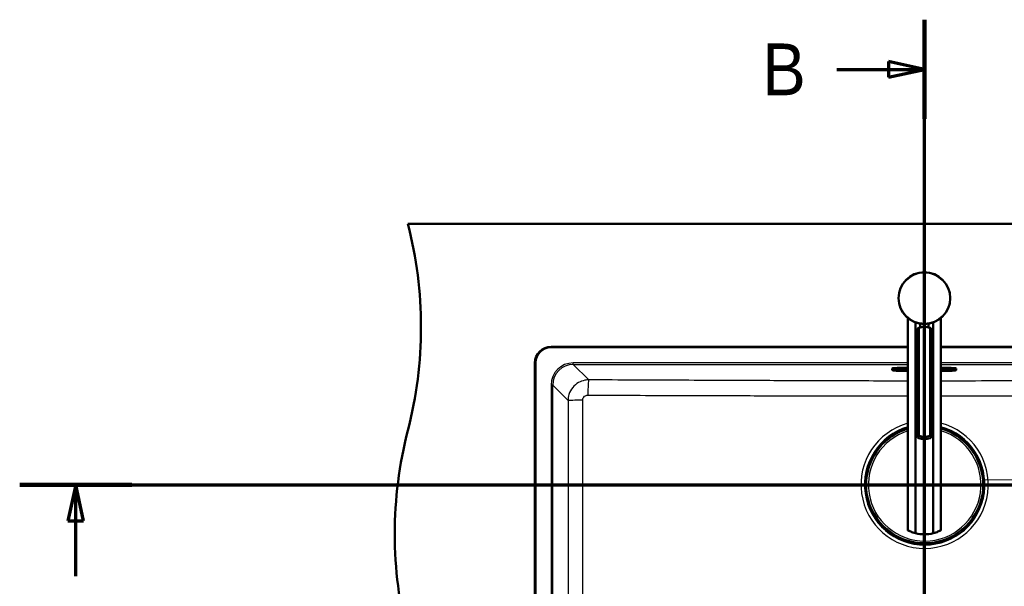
# Model space of a CAD drawing. Header units: millimetres. Extents: x 100 to 2000, y 93 to 4052.
# Tile 23 of 24: x 191 to 1144, y 3504 to 4052. Entities that reach past the tile are written whole.
import ezdxf

# ---------------------------------------------------------------- set-up
doc = ezdxf.new("R2010")
doc.units = ezdxf.units.MM
doc.header["$LTSCALE"] = 10
for name, color, linetype, lineweight in [('Section View Lines(ISO)', 7, 'Continuous', 70), ('Visible Edges(ISO)', 7, 'Continuous', 50), ('Visible Tangent Edges(ISO)', 7, 'Continuous', 25)]:
    doc.layers.add(name, color=color, linetype=linetype, lineweight=lineweight)
doc.styles.add('Text__5.0mm', font='arial.ttf', dxfattribs={"width": 0.9})

# ---------------------------------------------------------------- blocks, each defined once
blk = doc.blocks.new('2dTransSection0')
at = {"layer": 'Section View Lines(ISO)', "linetype": 'Continuous'}
for p, q in [((19.122, 360.253), (194.348, 360.253)), ((24.542, 360.253), (23.792, 356.753)), ((24.542, 356.753), (24.542, 360.253)), ((25.292, 356.753), (24.542, 360.253)), ((23.792, 356.753), (25.292, 356.753)), ((24.542, 351.401), (24.542, 356.753))]:
    blk.add_line(p, q, dxfattribs=at)
at = {"layer": 'Section View Lines(ISO)', "linetype": 'Continuous', "lineweight": 140}
blk.add_line((19.122, 360.253), (29.961, 360.253), dxfattribs=at)
at = {"layer": 'Section View Lines(ISO)', "linetype": 'Continuous', "flags": 128}
blk.add_lwpolyline([(25.292, 356.753), (24.542, 360.253)], dxfattribs=at)
at = {"layer": 'Section View Lines(ISO)'}
blk.add_solid([(25.292, 356.753), (24.542, 360.253), (23.792, 356.753), (25.292, 356.753)], dxfattribs=at)
blk = doc.blocks.new('2dTransSection1')
at = {"layer": 'Section View Lines(ISO)', "linetype": 'Continuous'}
for p, q in [((106.675, 304.408), (106.675, 405.217)), ((106.675, 400.416), (103.175, 401.166)), ((103.175, 401.166), (103.175, 399.666)), ((98.187, 400.416), (103.175, 400.416)), ((103.175, 400.416), (106.675, 400.416)), ((103.175, 399.666), (106.675, 400.416)), ((106.675, 309.209), (103.175, 309.959)), ((103.175, 309.959), (103.175, 308.459)), ((98.187, 309.209), (103.175, 309.209)), ((103.175, 309.209), (106.675, 309.209)), ((103.175, 308.459), (106.675, 309.209))]:
    blk.add_line(p, q, dxfattribs=at)
at = {"layer": 'Section View Lines(ISO)', "linetype": 'Continuous', "lineweight": 140}
for p, q in [((106.675, 395.616), (106.675, 405.217)), ((106.675, 304.408), (106.675, 314.009))]:
    blk.add_line(p, q, dxfattribs=at)
at = {"layer": 'Section View Lines(ISO)', "linetype": 'Continuous', "flags": 128}
for points in [[(103.175, 399.666), (106.675, 400.416)], [(103.175, 308.459), (106.675, 309.209)]]:
    blk.add_lwpolyline(points, dxfattribs=at)
at = {"layer": 'Section View Lines(ISO)'}
for points in [[(103.175, 399.666), (106.675, 400.416), (103.175, 401.166), (103.175, 399.666)], [(103.175, 308.459), (106.675, 309.209), (103.175, 309.959), (103.175, 308.459)]]:
    blk.add_solid(points, dxfattribs=at)
at = {"layer": 'Section View Lines(ISO)', "char_height": 5, "attachment_point": 7, "style": 'Text__5.0mm'}
for insert in [(90.979, 397.916), (90.979, 306.709)]:
    blk.add_mtext('B', dxfattribs=dict(at, insert=insert))

msp = doc.modelspace()

# ---------------------------------------------------------------- linework, layer by layer
at = {"layer": 'Visible Edges(ISO)'}
for p, q in [((566.75, 3854.93), (1566.75, 3854.93)), ((1050.48, 3763.72), (1050.48, 3558.47)), ((1082.48, 3763.72), (1082.48, 3558.47)), ((1057.89, 3759.45), (1057.89, 3555.67)), ((1061, 3649.74), (1061, 3754.34)), ((1062.48, 3754.73), (1062.48, 3758.26)), ((1070.48, 3754.73), (1070.48, 3758.26)), ((1071.96, 3649.74), (1071.96, 3754.34)), ((1075.07, 3555.67), (1075.07, 3759.45)), ((1059.7, 3649.16), (1059.7, 3752.85)), ((1073.26, 3649.16), (1073.26, 3752.85)), ((705.25, 3735.93), (1050.48, 3735.93)), ((1050.48, 3735.43), (705.25, 3735.43)), ((1082.48, 3735.93), (1428.25, 3735.93)), ((1428.25, 3735.43), (1082.48, 3735.43)), ((689.75, 3317.43), (689.75, 3720.43)), ((690.25, 3720.43), (690.25, 3317.43)), ((1050.48, 3715.49), (1043.35, 3715.49)), ((1089.35, 3715.49), (1082.48, 3715.49)), ((1035.35, 3714.45), (1035.35, 3714.8)), ((1035.35, 3714.45), (1035.35, 3713.58)), ((1035.91, 3713.23), (1035.65, 3713.32)), ((1037.35, 3714.02), (1037.35, 3714.44)), ((1040.1, 3714.7), (1040.1, 3714.42)), ((1043.35, 3714.78), (1050.48, 3714.78)), ((1043.35, 3712.68), (1050.48, 3712.68)), ((1043.6, 3713.66), (1050.48, 3713.66)), ((1082.48, 3714.78), (1089.35, 3714.78)), ((1082.48, 3713.66), (1089.6, 3713.66)), ((1082.48, 3712.68), (1089.35, 3712.68)), ((1093.1, 3714.42), (1093.1, 3714.68)), ((1095.35, 3714.44), (1095.35, 3714.02)), ((1096.79, 3713.23), (1097.06, 3713.32)), ((1097.35, 3714.45), (1097.35, 3714.8)), ((1097.35, 3713.58), (1097.35, 3714.45)), ((1009.35, 3598.2), (1009.35, 3606.86)), ((1009.63, 3603.53), (1009.75, 3603.53)), ((1009.75, 3601.53), (1009.63, 3601.53)), ((1009.75, 3603.53), (1009.95, 3603.53)), ((1009.95, 3601.53), (1009.75, 3601.53)), ((1009.9, 3608.31), (1009.95, 3608.31)), ((1010.1, 3608.36), (1010, 3608.36)), ((1010.43, 3608.36), (1010.1, 3608.36)), ((1010.15, 3608.11), (1010.15, 3603.73)), ((1010.15, 3606.9), (1010.3, 3606.9)), ((1010.15, 3601.33), (1010.15, 3596.96)), ((1123.41, 3608.36), (1123.08, 3608.36)), ((1123.21, 3606.9), (1123.35, 3606.9)), ((1123.35, 3608.11), (1123.35, 3603.73)), ((1123.35, 3601.33), (1123.35, 3596.96)), ((1123.51, 3608.36), (1123.41, 3608.36)), ((1123.61, 3608.31), (1123.55, 3608.31)), ((1123.55, 3603.53), (1123.75, 3603.53)), ((1123.75, 3601.53), (1123.55, 3601.53)), ((1123.75, 3603.53), (1123.87, 3603.53)), ((1123.87, 3601.53), (1123.75, 3601.53)), ((1124.15, 3598.2), (1124.15, 3606.86)), ((1009.95, 3596.76), (1009.9, 3596.76)), ((1010, 3596.7), (1010.1, 3596.7)), ((1010.1, 3596.7), (1010.43, 3596.7)), ((1010.15, 3598.16), (1010.3, 3598.16)), ((1123.08, 3596.7), (1123.41, 3596.7)), ((1123.21, 3598.16), (1123.35, 3598.16)), ((1123.41, 3596.7), (1123.51, 3596.7)), ((1123.55, 3596.76), (1123.61, 3596.76)), ((1060.92, 3546.21), (1060.92, 3545.88)), ((1060.92, 3545.88), (1060.92, 3545.78)), ((1060.98, 3545.73), (1060.98, 3545.68)), ((1065.55, 3545.93), (1061.18, 3545.93)), ((1062.38, 3546.08), (1062.38, 3545.93)), ((1062.42, 3545.13), (1071.08, 3545.13)), ((1065.75, 3545.53), (1065.75, 3545.73)), ((1065.75, 3545.41), (1065.75, 3545.53)), ((1067.75, 3545.73), (1067.75, 3545.53)), ((1067.75, 3545.53), (1067.75, 3545.41)), ((1072.33, 3545.93), (1067.95, 3545.93)), ((1071.13, 3546.08), (1071.13, 3545.93)), ((1072.53, 3545.68), (1072.53, 3545.73)), ((1072.58, 3545.88), (1072.58, 3546.21)), ((1072.58, 3545.78), (1072.58, 3545.88))]:
    msp.add_line(p, q, dxfattribs=at)
msp.add_circle((1066.48, 3782.93), 25, dxfattribs=at)
for centre, radius, start, end in [((179.46, 3754.93), 400, 345.52249, 14.47751), ((705.25, 3720.43), 15.5, 90, 180), ((705.25, 3720.43), 15, 90, 180), ((954.05, 3554.93), 400, 165.52249, 194.47751), ((1066.75, 3602.53), 56.63, 106.70329, 175.45373), ((1066.75, 3602.53), 56.63, 4.54627, 73.87722), ((1009.95, 3608.11), 0.2, 0, 90), ((1009.95, 3603.73), 0.2, 270, 0), ((1009.95, 3601.33), 0.2, 0, 90), ((1123.55, 3608.11), 0.2, 90, 180), ((1123.55, 3603.73), 0.2, 180, 270), ((1123.55, 3601.33), 0.2, 90, 180), ((1009.95, 3596.96), 0.2, 270, 0), ((1066.75, 3602.53), 56.63, 184.54627, 265.45373), ((1066.75, 3602.53), 56.63, 274.54627, 355.45373), ((1123.55, 3596.96), 0.2, 180, 270), ((1066.48, 3589.6), 35, 255.79658, 284.20342), ((1061.18, 3545.73), 0.2, 90, 180), ((1065.55, 3545.73), 0.2, 0, 90), ((1067.95, 3545.73), 0.2, 90, 180), ((1072.33, 3545.73), 0.2, 0, 90)]:
    msp.add_arc(centre, radius, start, end, dxfattribs=at)
for centre, major_axis, ratio, start_param, end_param in [((1066.48, 3737.78), (-18, 0), 0.965926, 4.712389, 5.021582), ((1066.48, 3737.78), (-18, 0), 0.965926, 4.403196, 4.712389), ((1043.35, 3714.8), (-8, 0), 0.087156, 4.712389, 6.283185), ((1089.35, 3714.8), (8, 0), 0.087156, 0, 1.570796), ((1066.48, 3666.3), (18, 0), 0.965926, 4.403196, 5.021582), ((1066.48, 3664.23), (-18, 0), 0.965926, 1.261603, 1.87999), ((1010.1, 3607.76), (0, 0.6), 0.99863, 0, 0.523599), ((1009.9, 3608.11), (-0.1, 0.173), 0.999315, 5.759587, 6.283185), ((1123.41, 3607.76), (0, 0.6), 0.99863, 5.759587, 6.283185), ((1123.61, 3608.11), (0, 0.2), 0.99863, 5.759587, 6.283185), ((1009.9, 3596.96), (0, -0.2), 0.99863, 5.759587, 6.283185), ((1010.1, 3597.3), (0, -0.6), 0.99863, 5.759587, 6.283185), ((1123.41, 3597.3), (0, -0.6), 0.99863, 0, 0.523599), ((1123.61, 3596.96), (0.1, -0.173), 0.999315, 5.759587, 6.283185), ((1061.52, 3545.88), (-0.6, 0), 0.99863, 0, 0.523599), ((1061.18, 3545.68), (-0.173, -0.1), 0.999315, 5.759587, 6.283185), ((1071.98, 3545.88), (0.6, 0), 0.99863, 5.759587, 6.283185), ((1072.33, 3545.68), (0.2, 0), 0.99863, 5.759587, 6.283185)]:
    msp.add_ellipse(centre, major_axis=major_axis, ratio=ratio, start_param=start_param, end_param=end_param, dxfattribs=at)
for points, knots in [([(1061, 3754.34), (1060.69, 3754.14), (1060.42, 3753.93), (1059.87, 3753.38), (1059.7, 3753.07), (1059.7, 3752.85)], [1.6537755, 1.6537755, 1.6537755, 1.6537755, 1.8077807, 1.8077807, 2.0661504, 2.0661504, 2.0661504, 2.0661504]), ([(1073.26, 3752.85), (1073.26, 3753.07), (1073.09, 3753.38), (1072.53, 3753.93), (1072.27, 3754.14), (1071.96, 3754.34)], [0, 0, 0, 0, 0.2583698, 0.2583698, 0.412375, 0.412375, 0.412375, 0.412375]), ([(1035.65, 3713.32), (1035.62, 3713.33), (1035.59, 3713.34), (1035.53, 3713.36), (1035.51, 3713.38), (1035.46, 3713.4), (1035.44, 3713.42), (1035.41, 3713.45), (1035.39, 3713.47), (1035.36, 3713.52), (1035.35, 3713.55), (1035.35, 3713.58)], [6.0404351, 6.0404351, 6.0404351, 6.0404351, 6.0889851, 6.0889851, 6.1375352, 6.1375352, 6.1860852, 6.1860852, 6.2346353, 6.2346353, 6.2831853, 6.2831853, 6.2831853, 6.2831853]), ([(1035.91, 3713.23), (1036.18, 3713.13), (1036.45, 3713.08), (1037.15, 3712.97), (1037.56, 3712.92), (1038.5, 3712.84), (1039.02, 3712.8), (1040.16, 3712.74), (1040.77, 3712.72), (1042.04, 3712.69), (1042.7, 3712.68), (1043.35, 3712.68)], [0.24275, 0.24275, 0.24275, 0.24275, 0.508359, 0.508359, 0.773969, 0.773969, 1.039578, 1.039578, 1.305187, 1.305187, 1.570796, 1.570796, 1.570796, 1.570796]), ([(1037.06, 3714.37), (1037.06, 3714.37), (1037.09, 3714.38), (1037.23, 3714.42), (1037.39, 3714.45), (1037.87, 3714.53), (1038.24, 3714.57), (1039.15, 3714.65), (1039.7, 3714.69), (1040.92, 3714.74), (1041.59, 3714.76), (1042.63, 3714.78), (1042.99, 3714.78), (1043.35, 3714.78)], [0.191659, 0.191659, 0.191659, 0.191659, 0.29951, 0.29951, 0.50335, 0.50335, 0.785184, 0.785184, 1.093462, 1.093462, 1.407621, 1.407621, 1.570796, 1.570796, 1.570796, 1.570796]), ([(1040.1, 3714.42), (1040.1, 3714.36), (1040.12, 3714.3), (1040.16, 3714.19), (1040.18, 3714.14), (1040.24, 3714.06), (1040.28, 3714.03), (1040.35, 3713.97), (1040.39, 3713.95), (1040.49, 3713.9), (1040.55, 3713.88), (1040.75, 3713.82), (1040.9, 3713.8), (1041.29, 3713.75), (1041.52, 3713.73), (1042.04, 3713.7), (1042.33, 3713.68), (1042.94, 3713.67), (1043.25, 3713.66), (1043.58, 3713.66), (1043.59, 3713.66), (1043.6, 3713.66)], [3.141593, 3.141593, 3.141593, 3.141593, 3.172752, 3.172752, 3.207039, 3.207039, 3.249904, 3.249904, 3.311669, 3.311669, 3.445472, 3.445472, 3.759632, 3.759632, 4.073791, 4.073791, 4.38795, 4.38795, 4.70211, 4.70211, 4.712389, 4.712389, 4.712389, 4.712389]), ([(1089.35, 3714.78), (1090.05, 3714.78), (1090.74, 3714.77), (1092.06, 3714.73), (1092.69, 3714.7), (1093.8, 3714.63), (1094.29, 3714.59), (1095.06, 3714.5), (1095.35, 3714.45), (1095.58, 3714.39), (1095.62, 3714.38), (1095.64, 3714.37), (1095.64, 3714.37), (1095.64, 3714.37)], [1.570796, 1.570796, 1.570796, 1.570796, 1.884956, 1.884956, 2.199115, 2.199115, 2.511936, 2.511936, 2.810616, 2.810616, 2.922053, 2.922053, 2.949934, 2.949934, 2.949934, 2.949934]), ([(1089.35, 3712.68), (1090.01, 3712.68), (1090.67, 3712.69), (1091.93, 3712.72), (1092.55, 3712.74), (1093.68, 3712.8), (1094.21, 3712.84), (1095.15, 3712.92), (1095.56, 3712.97), (1096.25, 3713.08), (1096.53, 3713.13), (1096.79, 3713.23)], [1.570796, 1.570796, 1.570796, 1.570796, 1.836406, 1.836406, 2.102015, 2.102015, 2.367624, 2.367624, 2.633233, 2.633233, 2.898842, 2.898842, 2.898842, 2.898842]), ([(1089.6, 3713.66), (1089.92, 3713.66), (1090.24, 3713.66), (1090.85, 3713.68), (1091.14, 3713.69), (1091.66, 3713.73), (1091.89, 3713.75), (1092.29, 3713.8), (1092.45, 3713.82), (1092.66, 3713.88), (1092.72, 3713.89), (1092.84, 3713.96), (1092.87, 3713.98), (1092.96, 3714.05), (1093.01, 3714.1), (1093.07, 3714.24), (1093.1, 3714.31), (1093.1, 3714.39), (1093.1, 3714.41), (1093.1, 3714.42)], [4.712389, 4.712389, 4.712389, 4.712389, 5.026548, 5.026548, 5.340708, 5.340708, 5.654867, 5.654867, 5.969026, 5.969026, 6.126106, 6.126106, 6.181859, 6.181859, 6.239483, 6.239483, 6.276452, 6.276452, 6.283185, 6.283185, 6.283185, 6.283185]), ([(1097.35, 3713.58), (1097.35, 3713.55), (1097.34, 3713.52), (1097.32, 3713.47), (1097.3, 3713.45), (1097.26, 3713.42), (1097.24, 3713.4), (1097.2, 3713.38), (1097.17, 3713.36), (1097.12, 3713.34), (1097.09, 3713.33), (1097.06, 3713.32)], [3.1415927, 3.1415927, 3.1415927, 3.1415927, 3.1901427, 3.1901427, 3.2386927, 3.2386927, 3.2872428, 3.2872428, 3.3357928, 3.3357928, 3.3843429, 3.3843429, 3.3843429, 3.3843429]), ([(1061, 3647.67), (1060.69, 3647.88), (1060.42, 3648.09), (1059.87, 3648.63), (1059.7, 3648.94), (1059.7, 3649.16), (1059.7, 3649.39), (1059.87, 3649.55), (1060.42, 3649.7), (1060.69, 3649.73), (1061, 3649.74)], [-0.412375, -0.412375, -0.412375, -0.412375, -0.2583698, -0.2583698, 0, 0, 0, 0.2583698, 0.2583698, 0.412375, 0.412375, 0.412375, 0.412375]), ([(1071.96, 3649.74), (1072.27, 3649.73), (1072.53, 3649.7), (1073.09, 3649.55), (1073.26, 3649.39), (1073.26, 3648.94), (1073.09, 3648.63), (1072.53, 3648.09), (1072.27, 3647.88), (1071.96, 3647.67)], [1.6537755, 1.6537755, 1.6537755, 1.6537755, 1.8077807, 1.8077807, 2.0661504, 2.0661504, 2.3245202, 2.3245202, 2.4785254, 2.4785254, 2.4785254, 2.4785254]), ([(1009.35, 3606.86), (1009.35, 3606.97), (1009.36, 3607.07), (1009.36, 3607.27), (1009.36, 3607.36), (1009.37, 3607.53), (1009.37, 3607.61), (1009.38, 3607.71), (1009.39, 3607.74), (1009.39, 3607.8), (1009.4, 3607.83), (1009.41, 3607.88), (1009.41, 3607.9), (1009.43, 3607.95), (1009.44, 3607.99), (1009.48, 3608.07), (1009.5, 3608.1), (1009.55, 3608.17), (1009.59, 3608.2), (1009.68, 3608.27), (1009.73, 3608.3), (1009.85, 3608.35), (1009.92, 3608.36), (1009.99, 3608.36), (1010, 3608.36), (1010, 3608.36)], [0, 0, 0, 0, 0.0312542, 0.0312542, 0.0620563, 0.0620563, 0.0938538, 0.0938538, 0.1121526, 0.1121526, 0.1258697, 0.1258697, 0.1351267, 0.1351267, 0.1490257, 0.1490257, 0.1606025, 0.1606025, 0.1758825, 0.1758825, 0.1946941, 0.1946941, 0.2139782, 0.2139782, 0.2160531, 0.2160531, 0.2160531, 0.2160531]), ([(1010.26, 3606.66), (1010.26, 3606.66), (1010.26, 3606.66), (1010.27, 3606.66), (1010.27, 3606.67), (1010.27, 3606.69), (1010.27, 3606.71), (1010.28, 3606.76), (1010.28, 3606.79), (1010.29, 3606.86), (1010.3, 3606.9), (1010.3, 3606.96), (1010.3, 3606.99), (1010.31, 3607.02)], [0.01976529, 0.01976529, 0.01976529, 0.01976529, 0.02290579, 0.02290579, 0.02980154, 0.02980154, 0.04016022, 0.04016022, 0.05216178, 0.05216178, 0.06464981, 0.06464981, 0.07330047, 0.07330047, 0.07330047, 0.07330047]), ([(1123.2, 3607.02), (1123.2, 3606.98), (1123.21, 3606.94), (1123.22, 3606.86), (1123.22, 3606.82), (1123.23, 3606.76), (1123.23, 3606.73), (1123.24, 3606.69), (1123.24, 3606.67), (1123.24, 3606.66), (1123.24, 3606.66), (1123.24, 3606.66), (1123.24, 3606.66), (1123.24, 3606.66)], [0, 0, 0, 0, 0.01256302, 0.01256302, 0.02512603, 0.02512603, 0.03751454, 0.03751454, 0.04908407, 0.04908407, 0.05298435, 0.05298435, 0.05353485, 0.05353485, 0.05353485, 0.05353485]), ([(1123.51, 3608.36), (1123.57, 3608.36), (1123.64, 3608.35), (1123.76, 3608.31), (1123.82, 3608.28), (1123.92, 3608.2), (1123.96, 3608.16), (1124.02, 3608.08), (1124.03, 3608.06), (1124.06, 3608.01), (1124.07, 3607.99), (1124.09, 3607.93), (1124.1, 3607.9), (1124.11, 3607.85), (1124.11, 3607.82), (1124.12, 3607.75), (1124.13, 3607.7), (1124.14, 3607.58), (1124.14, 3607.52), (1124.15, 3607.35), (1124.15, 3607.23), (1124.15, 3607.03), (1124.15, 3606.95), (1124.15, 3606.86)], [0, 0, 0, 0, 0.0196573, 0.0196573, 0.0389514, 0.0389514, 0.0582347, 0.0582347, 0.0673827, 0.0673827, 0.0752966, 0.0752966, 0.0879063, 0.0879063, 0.0996729, 0.0996729, 0.1268906, 0.1268906, 0.1543308, 0.1543308, 0.190628, 0.190628, 0.2160362, 0.2160362, 0.2160362, 0.2160362]), ([(1010, 3596.7), (1009.94, 3596.7), (1009.87, 3596.71), (1009.75, 3596.76), (1009.69, 3596.79), (1009.59, 3596.86), (1009.54, 3596.91), (1009.49, 3596.99), (1009.47, 3597.01), (1009.45, 3597.06), (1009.44, 3597.08), (1009.42, 3597.14), (1009.41, 3597.17), (1009.4, 3597.22), (1009.4, 3597.24), (1009.39, 3597.32), (1009.38, 3597.37), (1009.37, 3597.48), (1009.37, 3597.55), (1009.36, 3597.72), (1009.36, 3597.83), (1009.36, 3598.03), (1009.35, 3598.12), (1009.35, 3598.2)], [0, 0, 0, 0, 0.0196573, 0.0196573, 0.0389514, 0.0389514, 0.0582347, 0.0582347, 0.0673827, 0.0673827, 0.0752966, 0.0752966, 0.0879063, 0.0879063, 0.0996729, 0.0996729, 0.1268906, 0.1268906, 0.1543308, 0.1543308, 0.190628, 0.190628, 0.2160362, 0.2160362, 0.2160362, 0.2160362]), ([(1010.31, 3598.04), (1010.3, 3598.09), (1010.3, 3598.13), (1010.29, 3598.21), (1010.29, 3598.24), (1010.28, 3598.31), (1010.28, 3598.34), (1010.27, 3598.38), (1010.27, 3598.4), (1010.26, 3598.41), (1010.26, 3598.41), (1010.26, 3598.41), (1010.26, 3598.41), (1010.26, 3598.41)], [0, 0, 0, 0, 0.01256302, 0.01256302, 0.02512603, 0.02512603, 0.03751454, 0.03751454, 0.04908407, 0.04908407, 0.05298435, 0.05298435, 0.05353485, 0.05353485, 0.05353485, 0.05353485]), ([(1123.24, 3598.41), (1123.24, 3598.41), (1123.24, 3598.41), (1123.24, 3598.4), (1123.24, 3598.4), (1123.24, 3598.37), (1123.23, 3598.36), (1123.23, 3598.31), (1123.22, 3598.28), (1123.22, 3598.21), (1123.21, 3598.17), (1123.21, 3598.1), (1123.2, 3598.07), (1123.2, 3598.04)], [0.01976529, 0.01976529, 0.01976529, 0.01976529, 0.02290579, 0.02290579, 0.02980154, 0.02980154, 0.04016022, 0.04016022, 0.05216178, 0.05216178, 0.06464981, 0.06464981, 0.07330047, 0.07330047, 0.07330047, 0.07330047]), ([(1124.15, 3598.2), (1124.15, 3598.1), (1124.15, 3597.99), (1124.15, 3597.8), (1124.15, 3597.7), (1124.14, 3597.54), (1124.13, 3597.46), (1124.13, 3597.36), (1124.12, 3597.32), (1124.11, 3597.26), (1124.11, 3597.24), (1124.1, 3597.19), (1124.1, 3597.17), (1124.08, 3597.11), (1124.06, 3597.07), (1124.03, 3597), (1124.01, 3596.97), (1123.95, 3596.9), (1123.92, 3596.86), (1123.83, 3596.79), (1123.77, 3596.76), (1123.65, 3596.72), (1123.59, 3596.71), (1123.52, 3596.7), (1123.51, 3596.7), (1123.51, 3596.7)], [0, 0, 0, 0, 0.0312542, 0.0312542, 0.0620563, 0.0620563, 0.0938538, 0.0938538, 0.1121526, 0.1121526, 0.1258697, 0.1258697, 0.1351267, 0.1351267, 0.1490257, 0.1490257, 0.1606025, 0.1606025, 0.1758825, 0.1758825, 0.1946941, 0.1946941, 0.2139782, 0.2139782, 0.2160531, 0.2160531, 0.2160531, 0.2160531]), ([(1050.48, 3558.47), (1050.48, 3558.47), (1050.59, 3558.41), (1051.03, 3558.2), (1051.35, 3558.03), (1052.63, 3557.45), (1053.87, 3556.92), (1056.06, 3556.18), (1056.93, 3555.91), (1057.89, 3555.67)], [4.771985, 4.771985, 4.771985, 4.771985, 5.094237, 5.094237, 5.41649, 5.41649, 6.060995, 6.060995, 6.40245, 6.40245, 6.40245, 6.40245]), ([(1075.07, 3555.67), (1076.02, 3555.91), (1076.9, 3556.18), (1079.09, 3556.92), (1080.33, 3557.45), (1081.6, 3558.03), (1081.93, 3558.2), (1082.37, 3558.41), (1082.48, 3558.47), (1082.48, 3558.47)], [-1.630466, -1.630466, -1.630466, -1.630466, -1.289011, -1.289011, -0.644505, -0.644505, -0.322253, -0.322253, 0, 0, 0, 0]), ([(1062.42, 3545.13), (1062.32, 3545.13), (1062.21, 3545.14), (1062.02, 3545.14), (1061.92, 3545.14), (1061.76, 3545.15), (1061.68, 3545.15), (1061.58, 3545.16), (1061.54, 3545.16), (1061.48, 3545.17), (1061.46, 3545.18), (1061.41, 3545.19), (1061.39, 3545.19), (1061.33, 3545.21), (1061.29, 3545.22), (1061.22, 3545.26), (1061.19, 3545.28), (1061.12, 3545.33), (1061.08, 3545.37), (1061.01, 3545.46), (1060.98, 3545.51), (1060.94, 3545.63), (1060.93, 3545.7), (1060.92, 3545.77), (1060.92, 3545.77), (1060.92, 3545.78)], [0, 0, 0, 0, 0.0312542, 0.0312542, 0.0620563, 0.0620563, 0.0938538, 0.0938538, 0.1121526, 0.1121526, 0.1258697, 0.1258697, 0.1351267, 0.1351267, 0.1490257, 0.1490257, 0.1606025, 0.1606025, 0.1758825, 0.1758825, 0.1946941, 0.1946941, 0.2139782, 0.2139782, 0.2160531, 0.2160531, 0.2160531, 0.2160531]), ([(1062.63, 3546.04), (1062.63, 3546.04), (1062.63, 3546.04), (1062.62, 3546.05), (1062.62, 3546.05), (1062.59, 3546.05), (1062.58, 3546.05), (1062.53, 3546.06), (1062.5, 3546.06), (1062.43, 3546.07), (1062.39, 3546.07), (1062.32, 3546.08), (1062.29, 3546.08), (1062.27, 3546.09)], [0.01976529, 0.01976529, 0.01976529, 0.01976529, 0.02290579, 0.02290579, 0.02980154, 0.02980154, 0.04016022, 0.04016022, 0.05216178, 0.05216178, 0.06464981, 0.06464981, 0.07330047, 0.07330047, 0.07330047, 0.07330047]), ([(1071.24, 3546.09), (1071.2, 3546.08), (1071.16, 3546.08), (1071.08, 3546.07), (1071.04, 3546.07), (1070.98, 3546.06), (1070.95, 3546.06), (1070.91, 3546.05), (1070.89, 3546.05), (1070.88, 3546.04), (1070.88, 3546.04), (1070.88, 3546.04), (1070.88, 3546.04), (1070.88, 3546.04)], [0, 0, 0, 0, 0.01256302, 0.01256302, 0.02512603, 0.02512603, 0.03751454, 0.03751454, 0.04908407, 0.04908407, 0.05298435, 0.05298435, 0.05353485, 0.05353485, 0.05353485, 0.05353485]), ([(1072.58, 3545.78), (1072.58, 3545.72), (1072.57, 3545.65), (1072.53, 3545.53), (1072.5, 3545.47), (1072.42, 3545.37), (1072.38, 3545.32), (1072.3, 3545.27), (1072.28, 3545.25), (1072.23, 3545.23), (1072.21, 3545.22), (1072.15, 3545.2), (1072.12, 3545.19), (1072.07, 3545.18), (1072.04, 3545.18), (1071.97, 3545.16), (1071.92, 3545.16), (1071.8, 3545.15), (1071.74, 3545.15), (1071.57, 3545.14), (1071.45, 3545.14), (1071.25, 3545.14), (1071.17, 3545.13), (1071.08, 3545.13)], [0, 0, 0, 0, 0.0196573, 0.0196573, 0.0389514, 0.0389514, 0.0582347, 0.0582347, 0.0673827, 0.0673827, 0.0752966, 0.0752966, 0.0879063, 0.0879063, 0.0996729, 0.0996729, 0.1268906, 0.1268906, 0.1543308, 0.1543308, 0.190628, 0.190628, 0.2160362, 0.2160362, 0.2160362, 0.2160362])]:
    msp.add_open_spline(points, degree=3, knots=knots, dxfattribs=at)
at = {"layer": 'Visible Tangent Edges(ISO)'}
for p, q in [((726.8, 3718.81), (726.8, 3720.31)), ((1050.48, 3720.31), (726.8, 3720.31)), ((741.7, 3703.91), (726.8, 3718.81)), ((726.8, 3718.81), (1050.48, 3718.81)), ((1043.35, 3715.15), (1043.35, 3715.49)), ((1043.35, 3715.15), (1043.35, 3715.05)), ((1050.48, 3715.15), (1043.35, 3715.15)), ((1406.71, 3720.31), (1082.48, 3720.31)), ((1082.48, 3718.81), (1406.71, 3718.81)), ((1089.35, 3715.15), (1082.48, 3715.15)), ((1089.35, 3715.15), (1089.35, 3715.49)), ((1089.35, 3715.15), (1089.35, 3715.05)), ((1035.42, 3713.48), (1035.42, 3714.35)), ((1035.42, 3714.35), (1035.69, 3714.26)), ((1035.42, 3713.48), (1035.69, 3713.39)), ((1035.69, 3714.26), (1035.69, 3713.39)), ((1036.03, 3713.33), (1036.03, 3714.2)), ((1036.65, 3714.2), (1036.65, 3713.33)), ((1040.6, 3713.92), (1040.6, 3714.73)), ((1043.35, 3715.05), (1050.48, 3715.05)), ((1043.35, 3714.93), (1043.35, 3715.05)), ((1050.48, 3714.93), (1043.35, 3714.93)), ((1043.35, 3714.93), (1043.35, 3714.84)), ((1043.35, 3714.84), (1050.48, 3714.84)), ((1050.48, 3714.78), (1043.35, 3714.78)), ((1043.35, 3714.78), (1043.35, 3714.78)), ((1043.35, 3713.5), (1043.35, 3713.66)), ((1043.35, 3713.5), (1043.35, 3712.74)), ((1050.48, 3713.5), (1043.35, 3713.5)), ((1043.35, 3712.74), (1050.48, 3712.74)), ((1043.35, 3712.69), (1043.35, 3712.68)), ((1050.48, 3712.69), (1043.35, 3712.69)), ((1043.6, 3713.66), (1043.6, 3713.66)), ((1050.48, 3713.66), (1043.6, 3713.66)), ((1082.48, 3715.05), (1089.35, 3715.05)), ((1089.35, 3714.93), (1082.48, 3714.93)), ((1082.48, 3714.84), (1089.35, 3714.84)), ((1089.35, 3714.78), (1082.48, 3714.78)), ((1089.6, 3713.66), (1082.48, 3713.66)), ((1089.35, 3713.5), (1082.48, 3713.5)), ((1082.48, 3712.74), (1089.35, 3712.74)), ((1089.35, 3712.69), (1082.48, 3712.69)), ((1089.35, 3715.05), (1089.35, 3714.93)), ((1089.35, 3714.93), (1089.35, 3714.84)), ((1089.35, 3714.78), (1089.35, 3714.78)), ((1089.35, 3713.5), (1089.35, 3713.66)), ((1089.35, 3713.5), (1089.35, 3712.74)), ((1089.35, 3712.69), (1089.35, 3712.68)), ((1089.6, 3713.66), (1089.6, 3713.66)), ((1092.6, 3714.7), (1092.6, 3713.92)), ((1096.05, 3713.33), (1096.05, 3714.2)), ((1096.68, 3714.2), (1096.68, 3713.33)), ((1097.29, 3714.35), (1097.02, 3714.26)), ((1097.02, 3713.39), (1097.02, 3714.26)), ((1097.29, 3713.48), (1097.02, 3713.39)), ((1097.29, 3714.35), (1097.29, 3713.48)), ((706.87, 3698.89), (705.38, 3698.89)), ((705.38, 3698.89), (705.38, 3338.98)), ((706.87, 3698.89), (721.76, 3684)), ((706.87, 3338.98), (706.87, 3698.89)), ((1009.35, 3606.86), (1009.36, 3606.86)), ((1009.36, 3598.2), (1009.36, 3606.86)), ((1009.4, 3607.76), (1009.55, 3607.76)), ((1009.55, 3603.73), (1009.43, 3603.73)), ((1009.43, 3601.33), (1009.55, 3601.33)), ((1009.76, 3607.76), (1009.55, 3607.76)), ((1009.55, 3607.76), (1009.55, 3603.73)), ((1009.55, 3603.73), (1009.76, 3603.73)), ((1009.76, 3601.33), (1009.55, 3601.33)), ((1009.55, 3601.33), (1009.55, 3597.3)), ((1009.76, 3603.73), (1009.76, 3607.76)), ((1009.96, 3603.73), (1009.76, 3603.73)), ((1009.76, 3601.33), (1009.96, 3601.33)), ((1009.76, 3597.3), (1009.76, 3601.33)), ((1009.8, 3608.28), (1009.85, 3608.28)), ((1010.15, 3608.11), (1009.96, 3608.11)), ((1009.96, 3608.11), (1009.96, 3603.73)), ((1009.96, 3603.73), (1010.15, 3603.73)), ((1010.15, 3601.33), (1009.96, 3601.33)), ((1009.96, 3601.33), (1009.96, 3596.96)), ((1010.15, 3607.3), (1010.33, 3607.3)), ((1010.31, 3607.02), (1010.31, 3607.02)), ((1123.18, 3607.3), (1123.35, 3607.3)), ((1123.2, 3607.02), (1123.2, 3607.02)), ((1123.54, 3608.11), (1123.35, 3608.11)), ((1123.35, 3603.73), (1123.54, 3603.73)), ((1123.54, 3601.33), (1123.35, 3601.33)), ((1123.54, 3603.73), (1123.54, 3608.11)), ((1123.74, 3603.73), (1123.54, 3603.73)), ((1123.54, 3601.33), (1123.74, 3601.33)), ((1123.54, 3596.96), (1123.54, 3601.33)), ((1123.65, 3608.28), (1123.71, 3608.28)), ((1123.95, 3607.76), (1123.74, 3607.76)), ((1123.74, 3607.76), (1123.74, 3603.73)), ((1123.74, 3603.73), (1123.95, 3603.73)), ((1123.95, 3601.33), (1123.74, 3601.33)), ((1123.74, 3601.33), (1123.74, 3597.3)), ((1123.95, 3603.73), (1123.95, 3607.76)), ((1123.95, 3607.76), (1124.1, 3607.76)), ((1124.07, 3603.73), (1123.95, 3603.73)), ((1123.95, 3597.3), (1123.95, 3601.33)), ((1123.95, 3601.33), (1124.07, 3601.33)), ((1124.15, 3606.86), (1124.15, 3598.2)), ((1124.15, 3606.86), (1124.15, 3606.86)), ((1009.35, 3598.2), (1009.36, 3598.2)), ((1009.55, 3597.3), (1009.4, 3597.3)), ((1009.76, 3597.3), (1009.55, 3597.3)), ((1009.85, 3596.78), (1009.8, 3596.78)), ((1009.96, 3596.96), (1010.15, 3596.96)), ((1010.15, 3597.76), (1010.33, 3597.76)), ((1010.31, 3598.04), (1010.31, 3598.04)), ((1123.18, 3597.76), (1123.35, 3597.76)), ((1123.2, 3598.04), (1123.2, 3598.04)), ((1123.35, 3596.96), (1123.54, 3596.96)), ((1123.71, 3596.78), (1123.65, 3596.78)), ((1123.95, 3597.3), (1123.74, 3597.3)), ((1124.1, 3597.3), (1123.95, 3597.3)), ((1124.15, 3598.2), (1124.15, 3598.2)), ((1061, 3545.58), (1061, 3545.63)), ((1061.18, 3545.93), (1061.18, 3545.74)), ((1061.18, 3545.74), (1065.55, 3545.74)), ((1061.52, 3545.33), (1061.52, 3545.54)), ((1065.55, 3545.54), (1061.52, 3545.54)), ((1061.52, 3545.33), (1065.55, 3545.33)), ((1061.52, 3545.18), (1061.52, 3545.33)), ((1061.98, 3546.11), (1061.98, 3545.93)), ((1062.27, 3546.09), (1062.27, 3546.09)), ((1071.08, 3545.14), (1062.42, 3545.14)), ((1062.42, 3545.14), (1062.42, 3545.13)), ((1065.55, 3545.74), (1065.55, 3545.93)), ((1065.55, 3545.74), (1065.55, 3545.54)), ((1065.55, 3545.33), (1065.55, 3545.54)), ((1065.55, 3545.33), (1065.55, 3545.21)), ((1067.95, 3545.93), (1067.95, 3545.74)), ((1067.95, 3545.54), (1067.95, 3545.74)), ((1067.95, 3545.74), (1072.33, 3545.74)), ((1067.95, 3545.54), (1067.95, 3545.33)), ((1071.98, 3545.54), (1067.95, 3545.54)), ((1067.95, 3545.21), (1067.95, 3545.33)), ((1067.95, 3545.33), (1071.98, 3545.33)), ((1071.08, 3545.14), (1071.08, 3545.13)), ((1071.24, 3546.09), (1071.24, 3546.09)), ((1071.53, 3546.11), (1071.53, 3545.93)), ((1071.98, 3545.33), (1071.98, 3545.54)), ((1071.98, 3545.33), (1071.98, 3545.18)), ((1072.33, 3545.74), (1072.33, 3545.93)), ((1072.5, 3545.63), (1072.5, 3545.58))]:
    msp.add_line(p, q, dxfattribs=at)
msp.add_circle((1066.48, 3782.93), 24.5, dxfattribs=at)
for radius, start, end in [(61.59, 105.32182, 75.20833), (58.28, 106.21479, 74.34783), (58.14, 106.25682, 74.30734), (57.91, 106.32201, 74.24453), (56.61, 106.70949, 73.87125), (56.63, 106.70333, 175.45373), (54.48, 107.38055, 73.22489), (56.63, 4.54627, 73.87717), (56.63, 184.54627, 265.45373), (56.63, 274.54627, 355.45373)]:
    msp.add_arc((1066.75, 3602.53), radius, start, end, dxfattribs=at)
for centre, major_axis, ratio, start_param, end_param in [((726.96, 3698.73), (-15.32, 15.32), 0.992433, 5.501585, 7.064785), ((726.96, 3698.73), (-14.27, 14.27), 0.991312, 5.501585, 7.064785), ((1043.35, 3714.45), (-8, 0), 0.087156, 4.712389, 6.283185), ((1089.35, 3714.45), (8, 0), 0.087156, 0, 1.570796), ((1035.45, 3714.45), (-0.1, 0), 0.996195, 0, 1.22173), ((1035.45, 3713.58), (-0.1, 0), 0.996195, 0, 1.22173), ((1043.35, 3714.35), (-7.93, 0), 0.087156, 4.712389, 6.283185), ((1043.35, 3713.48), (-7.93, 0), 0.087156, 0, 0.24275), ((1043.35, 3714.26), (-7.67, 0), 0.087156, 4.712389, 6.283185), ((1036.03, 3715.19), (-1, 0), 0.996195, 1.22173, 1.570796), ((1036.03, 3714.32), (1, 0), 0.996195, 4.363323, 4.712389), ((1043.35, 3713.39), (-7.67, 0), 0.087156, 0, 0.24275), ((1043.35, 3714.2), (-7.32, 0), 0.087156, 4.712389, 6.283185), ((1043.35, 3713.33), (-7.32, 0), 0.087156, 0, 1.570796), ((1043.35, 3714.2), (-6.7, 0), 0.087156, 4.712389, 6.283185), ((1036.65, 3714.89), (-0.7, 0), 0.996195, 1.570796, 2.337638), ((1036.65, 3714.02), (0.7, 0), 0.996195, 4.712389, 6.283185), ((1043.35, 3713.33), (-6.7, 0), 0.087156, 0, 1.570796), ((1043.35, 3714.02), (-6, 0), 0.087156, 0, 1.570796), ((1040.6, 3714.42), (-0.5, 0), 0.996195, 0, 1.570796), ((1043.6, 3713.92), (-3, 0), 0.087156, 0, 1.570796), ((1089.35, 3714.35), (7.93, 0), 0.087156, 0, 1.570796), ((1089.35, 3714.26), (7.67, 0), 0.087156, 0, 1.570796), ((1089.35, 3714.2), (7.32, 0), 0.087156, 0, 1.570796), ((1089.35, 3714.2), (6.7, 0), 0.087156, 0, 1.570796), ((1089.35, 3714.02), (6, 0), 0.087156, 4.712389, 6.283185), ((1089.35, 3713.33), (7.32, 0), 0.087156, 4.712389, 6.283185), ((1089.35, 3713.33), (6.7, 0), 0.087156, 4.712389, 6.283185), ((1089.6, 3713.92), (3, 0), 0.087156, 4.712389, 6.283185), ((1092.6, 3714.42), (0.5, 0), 0.996195, 4.712389, 6.283185), ((1096.05, 3714.02), (-0.7, 0), 0.996195, 0, 1.570796), ((1096.05, 3714.89), (-0.7, 0), 0.996195, 0.803954, 1.570796), ((1096.68, 3715.19), (1, 0), 0.996195, 4.712389, 5.061455), ((1096.68, 3714.32), (-1, 0), 0.996195, 1.570796, 1.919862), ((1089.35, 3713.39), (7.67, 0), 0.087156, 6.040435, 6.283185), ((1089.35, 3713.48), (7.93, 0), 0.087156, 6.040435, 6.283185), ((1097.25, 3714.45), (0.0939, 0.0343), 0.997084, 4.712389, 5.934119), ((1097.25, 3713.58), (0.0939, 0.0343), 0.997084, 4.712389, 5.934119), ((741.7, 3688.97), (0.07, 15), 0.050642, 0.087379, 1.557571), ((736.7, 3684), (-15, -0.02), 0.012614, 4.763208, 6.195912), ((1009.4, 3606.86), (0, 0.9), 0.052336, 0, 1.570796), ((1009.43, 3602.53), (0, 1.2), 0.052336, 0, 3.141593), ((1010, 3607.76), (0, 0.6), 0.99863, 0, 1.570796), ((1009.63, 3603.73), (0, -0.2), 0.99863, 4.712389, 6.283185), ((1009.63, 3601.33), (0, 0.2), 0.99863, 0, 1.570796), ((1010.15, 3607.76), (0, -0.6), 0.99863, 3.665191, 4.712389), ((1009.75, 3603.73), (0, -0.2), 0.99863, 4.712389, 6.283185), ((1009.75, 3601.33), (0, 0.2), 0.99863, 0, 1.570796), ((1009.63, 3602.53), (0, -1), 0.052336, 3.141593, 6.283185), ((1009.75, 3603.73), (0, -0.2), 0.052336, 0, 1.570796), ((1009.75, 3601.33), (0, 0.2), 0.052336, 4.712389, 6.283185), ((1010.16, 3607.76), (0, 0.4), 0.99863, 0.523599, 1.570796), ((1009.83, 3602.53), (0, 1), 0.052336, 0, 3.141593), ((1009.95, 3608.11), (-0.1, 0.173), 0.999315, 5.759587, 6.283185), ((1009.95, 3608.11), (-0.1, 0.173), 0.045324, 4.686191, 6.256987), ((1009.95, 3603.73), (0, -0.2), 0.052336, 0, 1.570796), ((1009.95, 3601.33), (0, 0.2), 0.052336, 4.712389, 6.283185), ((1010.35, 3606.63), (-0.0993, -0.012), 0.964514, 5.514902, 6.083644), ((1123.16, 3606.63), (0.0993, -0.012), 0.964514, 0.199541, 0.76804), ((1123.51, 3607.76), (0, 0.6), 0.99863, 4.712389, 6.283185), ((1123.55, 3608.11), (0.1, 0.173), 0.045324, 0.026198, 1.596994), ((1123.34, 3607.76), (0, -0.4), 0.99863, 1.570796, 2.617994), ((1123.55, 3603.73), (0, -0.2), 0.052336, 4.712389, 6.283185), ((1123.55, 3601.33), (0, 0.2), 0.052336, 0, 1.570796), ((1123.55, 3608.11), (0, 0.2), 0.99863, 5.759587, 6.283185), ((1123.35, 3607.76), (0, 0.6), 0.99863, 4.712389, 5.759587), ((1123.67, 3602.53), (0, -1), 0.052336, 0, 3.141593), ((1123.75, 3603.73), (0, -0.2), 0.052336, 4.712389, 6.283185), ((1123.75, 3601.33), (0, 0.2), 0.052336, 0, 1.570796), ((1123.75, 3603.73), (0, -0.2), 0.99863, 0, 1.570796), ((1123.75, 3601.33), (0, 0.2), 0.99863, 4.712389, 6.283185), ((1123.87, 3603.73), (0, -0.2), 0.99863, 0, 1.570796), ((1123.87, 3602.53), (0, 1), 0.052336, 3.141593, 6.283185), ((1123.87, 3601.33), (0, 0.2), 0.99863, 4.712389, 6.283185), ((1124.07, 3602.53), (0, -1.2), 0.052336, 0, 3.141593), ((1124.1, 3606.86), (0, 0.9), 0.052336, 4.712389, 6.283185), ((1009.4, 3598.2), (0, -0.9), 0.052336, 4.712389, 6.283185), ((1010, 3597.3), (0, -0.6), 0.99863, 4.712389, 6.283185), ((1010.15, 3597.3), (0, -0.6), 0.99863, 4.712389, 5.759587), ((1010.16, 3597.3), (0, 0.4), 0.99863, 1.570796, 2.617994), ((1009.95, 3596.96), (-0.1, -0.173), 0.045324, 0.026198, 1.596994), ((1009.95, 3596.96), (0, -0.2), 0.99863, 5.759587, 6.283185), ((1010.35, 3598.44), (-0.0993, 0.012), 0.964514, 0.199541, 0.76804), ((1123.16, 3598.44), (0.0993, 0.012), 0.964514, 5.514902, 6.083644), ((1123.51, 3597.3), (0, -0.6), 0.99863, 0, 1.570796), ((1123.34, 3597.3), (0, -0.4), 0.99863, 0.523599, 1.570796), ((1123.55, 3596.96), (0.1, -0.173), 0.045324, 4.686191, 6.256987), ((1123.55, 3596.96), (0.1, -0.173), 0.999315, 5.759587, 6.283185), ((1123.35, 3597.3), (0, 0.6), 0.99863, 3.665191, 4.712389), ((1124.1, 3598.2), (0, -0.9), 0.052336, 0, 1.570796), ((1061.52, 3545.78), (-0.6, 0), 0.99863, 0, 1.570796), ((1061.18, 3545.73), (-0.173, -0.1), 0.999315, 5.759587, 6.283185), ((1061.18, 3545.73), (-0.173, -0.1), 0.045324, 4.686191, 6.256987), ((1061.52, 3545.93), (0.6, 0), 0.99863, 3.665191, 4.712389), ((1061.52, 3545.94), (-0.4, 0), 0.99863, 0.523599, 1.570796), ((1062.42, 3545.18), (-0.9, 0), 0.052336, 0, 1.570796), ((1062.66, 3546.13), (0.012, -0.0993), 0.964514, 5.514902, 6.083644), ((1065.55, 3545.73), (0.2, 0), 0.052336, 0, 1.570796), ((1065.55, 3545.53), (0.2, 0), 0.052336, 0, 1.570796), ((1065.55, 3545.53), (0.2, 0), 0.99863, 4.712389, 6.283185), ((1065.55, 3545.41), (0.2, 0), 0.99863, 4.712389, 6.283185), ((1066.75, 3545.21), (-1.2, 0), 0.052336, 0, 3.141593), ((1066.75, 3545.61), (-1, 0), 0.052336, 0, 3.141593), ((1066.75, 3545.41), (1, 0), 0.052336, 3.141593, 6.283185), ((1067.95, 3545.73), (-0.2, 0), 0.052336, 4.712389, 6.283185), ((1067.95, 3545.53), (-0.2, 0), 0.052336, 4.712389, 6.283185), ((1067.95, 3545.53), (-0.2, 0), 0.99863, 0, 1.570796), ((1067.95, 3545.41), (-0.2, 0), 0.99863, 0, 1.570796), ((1070.85, 3546.13), (-0.012, -0.0993), 0.964514, 0.199541, 0.76804), ((1071.08, 3545.18), (0.9, 0), 0.052336, 4.712389, 6.283185), ((1071.98, 3545.78), (0.6, 0), 0.99863, 4.712389, 6.283185), ((1071.98, 3545.94), (-0.4, 0), 0.99863, 1.570796, 2.617994), ((1071.98, 3545.93), (0.6, 0), 0.99863, 4.712389, 5.759587), ((1072.33, 3545.73), (0.173, -0.1), 0.045324, 0.026198, 1.596994), ((1072.33, 3545.73), (0.2, 0), 0.99863, 5.759587, 6.283185)]:
    msp.add_ellipse(centre, major_axis=major_axis, ratio=ratio, start_param=start_param, end_param=end_param, dxfattribs=at)
for points, knots in [([(741.7, 3703.91), (740.4, 3703.9), (739.1, 3703.77), (735.78, 3703.1), (733.8, 3702.36), (729.78, 3700.1), (727.82, 3698.45), (724.62, 3694.5), (723.4, 3692.21), (722.07, 3687.9), (721.77, 3685.95), (721.76, 3684)], [0, 0, 0, 0, 0.0984557, 0.0984557, 0.2559848, 0.2559848, 0.445099, 0.445099, 0.6367252, 0.6367252, 0.7838169, 0.7838169, 0.7838169, 0.7838169]), ([(1050.48, 3702.77), (1043.92, 3702.77), (1037.36, 3702.78), (1018.82, 3702.81), (1006.84, 3702.84), (972.6, 3702.94), (950.34, 3703.03), (908.53, 3703.19), (888.97, 3703.27), (841.94, 3703.47), (814.47, 3703.59), (771.9, 3703.78), (756.8, 3703.84), (741.7, 3703.91)], [-30.907181, -30.907181, -30.907181, -30.907181, -28.939338, -28.939338, -25.343952, -25.343952, -18.660477, -18.660477, -12.787686, -12.787686, -4.53549, -4.53549, 0, 0, 0, 0]), ([(1391.81, 3703.91), (1362.69, 3703.78), (1333.57, 3703.65), (1275.34, 3703.4), (1246.22, 3703.28), (1196.78, 3703.08), (1176.46, 3703), (1140.85, 3702.88), (1125.56, 3702.84), (1101.01, 3702.79), (1091.74, 3702.77), (1082.48, 3702.76)], [-65.069446, -65.069446, -65.069446, -65.069446, -56.323251, -56.323251, -47.577055, -47.577055, -41.47574, -41.47574, -36.886509, -36.886509, -34.107231, -34.107231, -34.107231, -34.107231]), ([(735.94, 3684.19), (735.94, 3684.68), (736.01, 3685.17), (736.34, 3686.26), (736.65, 3686.83), (737.45, 3687.82), (737.94, 3688.23), (738.95, 3688.79), (739.45, 3688.98), (740.29, 3689.14), (740.62, 3689.17), (740.94, 3689.17)], [-0.7838169, -0.7838169, -0.7838169, -0.7838169, -0.6367252, -0.6367252, -0.445099, -0.445099, -0.2559848, -0.2559848, -0.0984557, -0.0984557, 0, 0, 0, 0]), ([(740.94, 3689.17), (756.04, 3689.11), (771.15, 3689.05), (813.73, 3688.9), (841.21, 3688.8), (888.26, 3688.67), (907.83, 3688.62), (949.7, 3688.54), (972, 3688.53), (1006.38, 3688.54), (1018.43, 3688.56), (1037.15, 3688.58), (1043.81, 3688.59), (1050.48, 3688.59)], [0, 0, 0, 0, 4.53549, 4.53549, 12.787686, 12.787686, 18.660477, 18.660477, 25.343952, 25.343952, 28.939338, 28.939338, 30.921769, 30.921769, 30.921769, 30.921769]), ([(1082.48, 3688.59), (1091.87, 3688.59), (1101.25, 3688.57), (1126.02, 3688.54), (1141.37, 3688.53), (1177.09, 3688.54), (1197.44, 3688.56), (1246.93, 3688.67), (1276.06, 3688.75), (1334.32, 3688.95), (1363.44, 3689.06), (1392.56, 3689.17)], [34.09312, 34.09312, 34.09312, 34.09312, 36.886509, 36.886509, 41.47574, 41.47574, 47.577055, 47.577055, 56.323251, 56.323251, 65.069446, 65.069446, 65.069446, 65.069446]), ([(721.76, 3684), (721.79, 3656.46), (721.81, 3628.92), (721.81, 3573.83), (721.79, 3546.28), (721.7, 3463.66), (721.58, 3408.59), (721.42, 3353.53)], [-33.052734, -33.052734, -33.052734, -33.052734, -24.789551, -24.789551, -16.526367, -16.526367, 0, 0, 0, 0]), ([(735.74, 3353.05), (735.84, 3408.18), (735.91, 3463.35), (735.96, 3546.15), (735.96, 3573.76), (735.96, 3628.98), (735.96, 3656.59), (735.94, 3684.19)], [0, 0, 0, 0, 16.526367, 16.526367, 24.789551, 24.789551, 33.052734, 33.052734, 33.052734, 33.052734]), ([(1010.25, 3606.64), (1010.25, 3606.63), (1010.25, 3606.63), (1010.26, 3606.62), (1010.26, 3606.63), (1010.26, 3606.65), (1010.27, 3606.67), (1010.28, 3606.75), (1010.29, 3606.8), (1010.3, 3606.92), (1010.3, 3606.97), (1010.31, 3607.02)], [0, 0, 0, 0, 0.00779133, 0.00779133, 0.02025745, 0.02025745, 0.03646341, 0.03646341, 0.05753116, 0.05753116, 0.07330047, 0.07330047, 0.07330047, 0.07330047]), ([(1123.2, 3607.02), (1123.2, 3607), (1123.21, 3606.97), (1123.21, 3606.9), (1123.22, 3606.86), (1123.22, 3606.78), (1123.23, 3606.74), (1123.24, 3606.66), (1123.25, 3606.64), (1123.25, 3606.62), (1123.26, 3606.62), (1123.26, 3606.64)], [0, 0, 0, 0, 0.00779147, 0.00779147, 0.02025783, 0.02025783, 0.0364641, 0.0364641, 0.05753225, 0.05753225, 0.07330047, 0.07330047, 0.07330047, 0.07330047]), ([(1010.31, 3598.04), (1010.3, 3598.07), (1010.3, 3598.1), (1010.3, 3598.16), (1010.29, 3598.2), (1010.28, 3598.29), (1010.28, 3598.33), (1010.27, 3598.4), (1010.26, 3598.43), (1010.25, 3598.45), (1010.25, 3598.44), (1010.25, 3598.43)], [0, 0, 0, 0, 0.00779147, 0.00779147, 0.02025783, 0.02025783, 0.0364641, 0.0364641, 0.05753225, 0.05753225, 0.07330047, 0.07330047, 0.07330047, 0.07330047]), ([(1123.26, 3598.43), (1123.26, 3598.44), (1123.26, 3598.44), (1123.25, 3598.44), (1123.25, 3598.44), (1123.24, 3598.42), (1123.24, 3598.39), (1123.23, 3598.32), (1123.22, 3598.26), (1123.21, 3598.15), (1123.21, 3598.1), (1123.2, 3598.04)], [0, 0, 0, 0, 0.00779133, 0.00779133, 0.02025745, 0.02025745, 0.03646341, 0.03646341, 0.05753116, 0.05753116, 0.07330047, 0.07330047, 0.07330047, 0.07330047]), ([(1062.65, 3546.03), (1062.66, 3546.03), (1062.66, 3546.03), (1062.67, 3546.04), (1062.66, 3546.04), (1062.64, 3546.04), (1062.62, 3546.05), (1062.54, 3546.06), (1062.48, 3546.07), (1062.37, 3546.08), (1062.32, 3546.08), (1062.27, 3546.09)], [0, 0, 0, 0, 0.00779133, 0.00779133, 0.02025745, 0.02025745, 0.03646341, 0.03646341, 0.05753116, 0.05753116, 0.07330047, 0.07330047, 0.07330047, 0.07330047]), ([(1071.24, 3546.09), (1071.22, 3546.08), (1071.19, 3546.08), (1071.12, 3546.08), (1071.08, 3546.07), (1071, 3546.06), (1070.96, 3546.06), (1070.88, 3546.05), (1070.86, 3546.04), (1070.84, 3546.03), (1070.84, 3546.03), (1070.86, 3546.03)], [0, 0, 0, 0, 0.00779147, 0.00779147, 0.02025783, 0.02025783, 0.0364641, 0.0364641, 0.05753225, 0.05753225, 0.07330047, 0.07330047, 0.07330047, 0.07330047])]:
    msp.add_open_spline(points, degree=3, knots=knots, dxfattribs=at)
for points in [[(1010.22, 3606.9), (1010.23, 3606.82), (1010.24, 3606.73), (1010.25, 3606.64)], [(1123.26, 3606.64), (1123.27, 3606.73), (1123.28, 3606.82), (1123.29, 3606.9)], [(1010.25, 3598.43), (1010.24, 3598.34), (1010.23, 3598.25), (1010.22, 3598.16)], [(1123.29, 3598.16), (1123.28, 3598.25), (1123.27, 3598.34), (1123.26, 3598.43)], [(1062.38, 3546), (1062.47, 3546.01), (1062.56, 3546.02), (1062.65, 3546.03)], [(1070.86, 3546.03), (1070.95, 3546.02), (1071.04, 3546.01), (1071.13, 3546)]]:
    msp.add_open_spline(points, degree=3, dxfattribs=at)

# ---------------------------------------------------------------- block references
at = {"layer": 'Section View Lines(ISO)', "xscale": 10, "yscale": 10, "zscale": 10}
for name in ['2dTransSection1', '2dTransSection0']:
    msp.add_blockref(name, (0, 0), dxfattribs=at)

doc.saveas('drawing.dxf')
